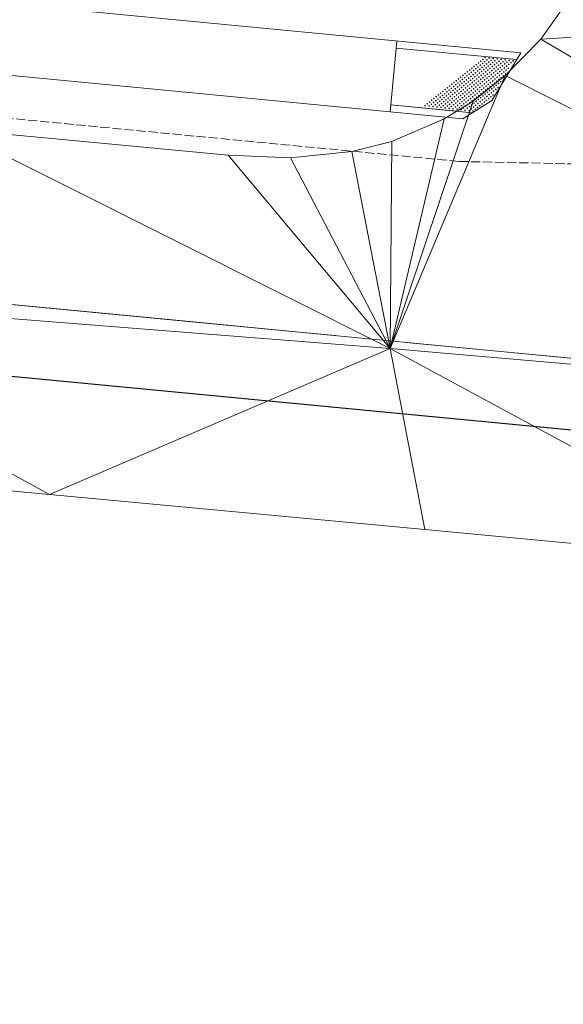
# Model space of a CAD drawing. Extents: x 2399984 to 2508823, y 556481 to 592637.
# Tile 146 of 158: x 2436219 to 2436258, y 570356 to 570425. Entities that reach past the tile are written whole.
import ezdxf

# ---------------------------------------------------------------- set-up
doc = ezdxf.new("R2010")
doc.units = 0
doc.header["$MEASUREMENT"] = 0
for name, pattern in [('cl20', [100, 5, -5, 80, -5, 5]), ('cl50', [100, 7.5, -7.5, 70, -7.5, 7.5]), ('constlimit', [0.85, 0.65, -0.1, -0.1])]:
    doc.linetypes.add(name, pattern=pattern)
for name, color, linetype, lineweight in [('DT_X_Triangles', 91, 'Continuous', 0), ('GE_P_CL_20', 7, 'cl20', 13), ('GE_P_CL_50', 7, 'cl50', 13), ('PV_P_Curb_Ramp', 120, 'Continuous', 13), ('PV_P_Walk', 241, 'Continuous', 13), ('RW_P_Const_Limits', 120, 'constlimit', 0)]:
    doc.layers.add(name, color=color, linetype=linetype, lineweight=lineweight)
doc.layers.add('GK_Visualization', color=30, linetype='Continuous', lineweight=13, plot=False)
doc.layers.add('SC_Scratch2', color=7, linetype='Continuous', lineweight=0, plot=False)

msp = doc.modelspace()

# ---------------------------------------------------------------- hatches: boundary and pattern name
at = {"layer": 'PV_P_Curb_Ramp'}
h = msp.add_hatch(color=256, dxfattribs=at)
edge = h.paths.add_edge_path()
edge.add_arc((2436252.034, 570422.702), 0.0585, 0, 360)
h = msp.add_hatch(color=256, dxfattribs=at)
edge = h.paths.add_edge_path()
edge.add_arc((2436252.315, 570422.67), 0.0585, 0, 360)
h = msp.add_hatch(color=256, dxfattribs=at)
edge = h.paths.add_edge_path()
edge.add_arc((2436252.596, 570422.639), 0.0585, 0, 360)
h = msp.add_hatch(color=256, dxfattribs=at)
edge = h.paths.add_edge_path()
edge.add_arc((2436251.096, 570421.954), 0.0585, 0, 360)
h = msp.add_hatch(color=256, dxfattribs=at)
edge = h.paths.add_edge_path()
edge.add_arc((2436251.252, 570422.079), 0.0585, 0, 360)
h = msp.add_hatch(color=256, dxfattribs=at)
edge = h.paths.add_edge_path()
edge.add_arc((2436251.377, 570421.922), 0.0585, 0, 360)
h = msp.add_hatch(color=256, dxfattribs=at)
edge = h.paths.add_edge_path()
edge.add_arc((2436251.408, 570422.204), 0.0585, 0, 360)
h = msp.add_hatch(color=256, dxfattribs=at)
edge = h.paths.add_edge_path()
edge.add_arc((2436251.533, 570422.047), 0.0585, 0, 360)
h = msp.add_hatch(color=256, dxfattribs=at)
edge = h.paths.add_edge_path()
edge.add_arc((2436251.565, 570422.328), 0.0585, 0, 360)
h = msp.add_hatch(color=256, dxfattribs=at)
edge = h.paths.add_edge_path()
edge.add_arc((2436251.689, 570422.172), 0.0585, 0, 360)
h = msp.add_hatch(color=256, dxfattribs=at)
edge = h.paths.add_edge_path()
edge.add_arc((2436251.721, 570422.453), 0.0585, 0, 360)
h = msp.add_hatch(color=256, dxfattribs=at)
edge = h.paths.add_edge_path()
edge.add_arc((2436251.814, 570422.015), 0.0585, 0, 360)
h = msp.add_hatch(color=256, dxfattribs=at)
edge = h.paths.add_edge_path()
edge.add_arc((2436251.846, 570422.296), 0.0585, 0, 360)
h = msp.add_hatch(color=256, dxfattribs=at)
edge = h.paths.add_edge_path()
edge.add_arc((2436251.878, 570422.578), 0.0585, 0, 360)
h = msp.add_hatch(color=256, dxfattribs=at)
edge = h.paths.add_edge_path()
edge.add_arc((2436251.97, 570422.14), 0.0585, 0, 360)
h = msp.add_hatch(color=256, dxfattribs=at)
edge = h.paths.add_edge_path()
edge.add_arc((2436252.002, 570422.421), 0.0585, 0, 360)
h = msp.add_hatch(color=256, dxfattribs=at)
edge = h.paths.add_edge_path()
edge.add_arc((2436252.095, 570421.984), 0.0585, 0, 360)
h = msp.add_hatch(color=256, dxfattribs=at)
edge = h.paths.add_edge_path()
edge.add_arc((2436252.127, 570422.265), 0.0585, 0, 360)
h = msp.add_hatch(color=256, dxfattribs=at)
edge = h.paths.add_edge_path()
edge.add_arc((2436252.159, 570422.546), 0.0585, 0, 360)
h = msp.add_hatch(color=256, dxfattribs=at)
edge = h.paths.add_edge_path()
edge.add_arc((2436252.251, 570422.108), 0.0585, 0, 360)
h = msp.add_hatch(color=256, dxfattribs=at)
edge = h.paths.add_edge_path()
edge.add_arc((2436252.283, 570422.389), 0.0585, 0, 360)
h = msp.add_hatch(color=256, dxfattribs=at)
edge = h.paths.add_edge_path()
edge.add_arc((2436252.376, 570421.952), 0.0585, 0, 360)
h = msp.add_hatch(color=256, dxfattribs=at)
edge = h.paths.add_edge_path()
edge.add_arc((2436252.408, 570422.233), 0.0585, 0, 360)
h = msp.add_hatch(color=256, dxfattribs=at)
edge = h.paths.add_edge_path()
edge.add_arc((2436252.44, 570422.514), 0.0585, 0, 360)
h = msp.add_hatch(color=256, dxfattribs=at)
edge = h.paths.add_edge_path()
edge.add_arc((2436252.532, 570422.077), 0.0585, 0, 360)
h = msp.add_hatch(color=256, dxfattribs=at)
edge = h.paths.add_edge_path()
edge.add_arc((2436252.564, 570422.358), 0.0585, 0, 360)
h = msp.add_hatch(color=256, dxfattribs=at)
edge = h.paths.add_edge_path()
edge.add_arc((2436252.657, 570421.92), 0.0585, 0, 360)
h = msp.add_hatch(color=256, dxfattribs=at)
edge = h.paths.add_edge_path()
edge.add_arc((2436252.689, 570422.201), 0.0585, 0, 360)
h = msp.add_hatch(color=256, dxfattribs=at)
edge = h.paths.add_edge_path()
edge.add_arc((2436252.721, 570422.482), 0.0585, 0, 360)
h = msp.add_hatch(color=256, dxfattribs=at)
edge = h.paths.add_edge_path()
edge.add_arc((2436252.814, 570422.045), 0.0585, 0, 360)
h = msp.add_hatch(color=256, dxfattribs=at)
edge = h.paths.add_edge_path()
edge.add_arc((2436252.845, 570422.326), 0.0585, 0, 360)
h = msp.add_hatch(color=256, dxfattribs=at)
edge = h.paths.add_edge_path()
edge.add_arc((2436252.877, 570422.607), 0.0585, 0, 360)
h = msp.add_hatch(color=256, dxfattribs=at)
edge = h.paths.add_edge_path()
edge.add_arc((2436252.97, 570422.17), 0.0585, 0, 360)
h = msp.add_hatch(color=256, dxfattribs=at)
edge = h.paths.add_edge_path()
edge.add_arc((2436253.002, 570422.451), 0.0585, 0, 360)
h = msp.add_hatch(color=256, dxfattribs=at)
edge = h.paths.add_edge_path()
edge.add_arc((2436253.095, 570422.013), 0.0585, 0, 360)
h = msp.add_hatch(color=256, dxfattribs=at)
edge = h.paths.add_edge_path()
edge.add_arc((2436253.126, 570422.294), 0.0585, 0, 360)
h = msp.add_hatch(color=256, dxfattribs=at)
edge = h.paths.add_edge_path()
edge.add_arc((2436253.158, 570422.575), 0.0585, 0, 360)
h = msp.add_hatch(color=256, dxfattribs=at)
edge = h.paths.add_edge_path()
edge.add_arc((2436253.251, 570422.138), 0.0585, 0, 360)
h = msp.add_hatch(color=256, dxfattribs=at)
edge = h.paths.add_edge_path()
edge.add_arc((2436253.283, 570422.419), 0.0585, 0, 360)
h = msp.add_hatch(color=256, dxfattribs=at)
edge = h.paths.add_edge_path()
edge.add_arc((2436253.376, 570421.982), 0.0585, 0, 360)
h = msp.add_hatch(color=256, dxfattribs=at)
edge = h.paths.add_edge_path()
edge.add_arc((2436253.407, 570422.263), 0.0585, 0, 360)
h = msp.add_hatch(color=256, dxfattribs=at)
edge = h.paths.add_edge_path()
edge.add_arc((2436253.439, 570422.544), 0.0585, 0, 360)
h = msp.add_hatch(color=256, dxfattribs=at)
edge = h.paths.add_edge_path()
edge.add_arc((2436253.532, 570422.106), 0.0585, 0, 360)
h = msp.add_hatch(color=256, dxfattribs=at)
edge = h.paths.add_edge_path()
edge.add_arc((2436253.564, 570422.387), 0.0585, 0, 360)
h = msp.add_hatch(color=256, dxfattribs=at)
edge = h.paths.add_edge_path()
edge.add_arc((2436253.657, 570421.95), 0.0585, 0, 360)
h = msp.add_hatch(color=256, dxfattribs=at)
edge = h.paths.add_edge_path()
edge.add_arc((2436253.689, 570422.231), 0.0585, 0, 360)
h = msp.add_hatch(color=256, dxfattribs=at)
edge = h.paths.add_edge_path()
edge.add_arc((2436253.72, 570422.512), 0.0585, 0, 360)
h = msp.add_hatch(color=256, dxfattribs=at)
edge = h.paths.add_edge_path()
edge.add_arc((2436253.845, 570422.356), 0.0585, 0, 360)
h = msp.add_hatch(color=256, dxfattribs=at)
edge = h.paths.add_edge_path()
edge.add_arc((2436254.001, 570422.48), 0.0585, 0, 360)
h = msp.add_hatch(color=256, dxfattribs=at)
edge = h.paths.add_edge_path()
edge.add_arc((2436250.314, 570421.331), 0.0585, 0, 360)
h = msp.add_hatch(color=256, dxfattribs=at)
edge = h.paths.add_edge_path()
edge.add_arc((2436250.47, 570421.455), 0.0585, 0, 360)
h = msp.add_hatch(color=256, dxfattribs=at)
edge = h.paths.add_edge_path()
edge.add_arc((2436250.595, 570421.299), 0.0585, 0, 360)
h = msp.add_hatch(color=256, dxfattribs=at)
edge = h.paths.add_edge_path()
edge.add_arc((2436250.626, 570421.58), 0.0585, 0, 360)
h = msp.add_hatch(color=256, dxfattribs=at)
edge = h.paths.add_edge_path()
edge.add_arc((2436250.751, 570421.424), 0.0585, 0, 360)
h = msp.add_hatch(color=256, dxfattribs=at)
edge = h.paths.add_edge_path()
edge.add_arc((2436250.783, 570421.705), 0.0585, 0, 360)
h = msp.add_hatch(color=256, dxfattribs=at)
edge = h.paths.add_edge_path()
edge.add_arc((2436250.876, 570421.267), 0.0585, 0, 360)
h = msp.add_hatch(color=256, dxfattribs=at)
edge = h.paths.add_edge_path()
edge.add_arc((2436250.907, 570421.548), 0.0585, 0, 360)
h = msp.add_hatch(color=256, dxfattribs=at)
edge = h.paths.add_edge_path()
edge.add_arc((2436250.939, 570421.83), 0.0585, 0, 360)
h = msp.add_hatch(color=256, dxfattribs=at)
edge = h.paths.add_edge_path()
edge.add_arc((2436251.032, 570421.392), 0.0585, 0, 360)
h = msp.add_hatch(color=256, dxfattribs=at)
edge = h.paths.add_edge_path()
edge.add_arc((2436251.064, 570421.673), 0.0585, 0, 360)
h = msp.add_hatch(color=256, dxfattribs=at)
edge = h.paths.add_edge_path()
edge.add_arc((2436251.157, 570421.236), 0.0585, 0, 360)
h = msp.add_hatch(color=256, dxfattribs=at)
edge = h.paths.add_edge_path()
edge.add_arc((2436251.189, 570421.517), 0.0585, 0, 360)
h = msp.add_hatch(color=256, dxfattribs=at)
edge = h.paths.add_edge_path()
edge.add_arc((2436251.22, 570421.798), 0.0585, 0, 360)
h = msp.add_hatch(color=256, dxfattribs=at)
edge = h.paths.add_edge_path()
edge.add_arc((2436251.313, 570421.36), 0.0585, 0, 360)
h = msp.add_hatch(color=256, dxfattribs=at)
edge = h.paths.add_edge_path()
edge.add_arc((2436251.345, 570421.641), 0.0585, 0, 360)
h = msp.add_hatch(color=256, dxfattribs=at)
edge = h.paths.add_edge_path()
edge.add_arc((2436251.47, 570421.485), 0.0585, 0, 360)
h = msp.add_hatch(color=256, dxfattribs=at)
edge = h.paths.add_edge_path()
edge.add_arc((2436251.501, 570421.766), 0.0585, 0, 360)
h = msp.add_hatch(color=256, dxfattribs=at)
edge = h.paths.add_edge_path()
edge.add_arc((2436251.594, 570421.329), 0.0585, 0, 360)
h = msp.add_hatch(color=256, dxfattribs=at)
edge = h.paths.add_edge_path()
edge.add_arc((2436251.626, 570421.61), 0.0585, 0, 360)
h = msp.add_hatch(color=256, dxfattribs=at)
edge = h.paths.add_edge_path()
edge.add_arc((2436251.658, 570421.891), 0.0585, 0, 360)
h = msp.add_hatch(color=256, dxfattribs=at)
edge = h.paths.add_edge_path()
edge.add_arc((2436251.751, 570421.453), 0.0585, 0, 360)
h = msp.add_hatch(color=256, dxfattribs=at)
edge = h.paths.add_edge_path()
edge.add_arc((2436251.782, 570421.734), 0.0585, 0, 360)
h = msp.add_hatch(color=256, dxfattribs=at)
edge = h.paths.add_edge_path()
edge.add_arc((2436251.875, 570421.297), 0.0585, 0, 360)
h = msp.add_hatch(color=256, dxfattribs=at)
edge = h.paths.add_edge_path()
edge.add_arc((2436251.907, 570421.578), 0.0585, 0, 360)
h = msp.add_hatch(color=256, dxfattribs=at)
edge = h.paths.add_edge_path()
edge.add_arc((2436251.939, 570421.859), 0.0585, 0, 360)
h = msp.add_hatch(color=256, dxfattribs=at)
edge = h.paths.add_edge_path()
edge.add_arc((2436252.032, 570421.422), 0.0585, 0, 360)
h = msp.add_hatch(color=256, dxfattribs=at)
edge = h.paths.add_edge_path()
edge.add_arc((2436252.063, 570421.703), 0.0585, 0, 360)
h = msp.add_hatch(color=256, dxfattribs=at)
edge = h.paths.add_edge_path()
edge.add_arc((2436252.156, 570421.265), 0.0585, 0, 360)
h = msp.add_hatch(color=256, dxfattribs=at)
edge = h.paths.add_edge_path()
edge.add_arc((2436252.188, 570421.546), 0.0585, 0, 360)
h = msp.add_hatch(color=256, dxfattribs=at)
edge = h.paths.add_edge_path()
edge.add_arc((2436252.22, 570421.827), 0.0585, 0, 360)
h = msp.add_hatch(color=256, dxfattribs=at)
edge = h.paths.add_edge_path()
edge.add_arc((2436252.313, 570421.39), 0.0585, 0, 360)
h = msp.add_hatch(color=256, dxfattribs=at)
edge = h.paths.add_edge_path()
edge.add_arc((2436252.345, 570421.671), 0.0585, 0, 360)
h = msp.add_hatch(color=256, dxfattribs=at)
edge = h.paths.add_edge_path()
edge.add_arc((2436252.437, 570421.233), 0.0585, 0, 360)
h = msp.add_hatch(color=256, dxfattribs=at)
edge = h.paths.add_edge_path()
edge.add_arc((2436252.469, 570421.515), 0.0585, 0, 360)
h = msp.add_hatch(color=256, dxfattribs=at)
edge = h.paths.add_edge_path()
edge.add_arc((2436252.501, 570421.796), 0.0585, 0, 360)
h = msp.add_hatch(color=256, dxfattribs=at)
edge = h.paths.add_edge_path()
edge.add_arc((2436252.594, 570421.358), 0.0585, 0, 360)
h = msp.add_hatch(color=256, dxfattribs=at)
edge = h.paths.add_edge_path()
edge.add_arc((2436252.626, 570421.639), 0.0585, 0, 360)
h = msp.add_hatch(color=256, dxfattribs=at)
edge = h.paths.add_edge_path()
edge.add_arc((2436252.75, 570421.483), 0.0585, 0, 360)
h = msp.add_hatch(color=256, dxfattribs=at)
edge = h.paths.add_edge_path()
edge.add_arc((2436252.782, 570421.764), 0.0585, 0, 360)
h = msp.add_hatch(color=256, dxfattribs=at)
edge = h.paths.add_edge_path()
edge.add_arc((2436252.875, 570421.326), 0.0585, 0, 360)
h = msp.add_hatch(color=256, dxfattribs=at)
edge = h.paths.add_edge_path()
edge.add_arc((2436252.907, 570421.607), 0.0585, 0, 360)
h = msp.add_hatch(color=256, dxfattribs=at)
edge = h.paths.add_edge_path()
edge.add_arc((2436252.938, 570421.889), 0.0585, 0, 360)
h = msp.add_hatch(color=256, dxfattribs=at)
edge = h.paths.add_edge_path()
edge.add_arc((2436253.031, 570421.451), 0.0585, 0, 360)
h = msp.add_hatch(color=256, dxfattribs=at)
edge = h.paths.add_edge_path()
edge.add_arc((2436253.063, 570421.732), 0.0585, 0, 360)
h = msp.add_hatch(color=256, dxfattribs=at)
edge = h.paths.add_edge_path()
edge.add_arc((2436253.156, 570421.295), 0.0585, 0, 360)
h = msp.add_hatch(color=256, dxfattribs=at)
edge = h.paths.add_edge_path()
edge.add_arc((2436253.188, 570421.576), 0.0585, 0, 360)
h = msp.add_hatch(color=256, dxfattribs=at)
edge = h.paths.add_edge_path()
edge.add_arc((2436253.219, 570421.857), 0.0585, 0, 360)
h = msp.add_hatch(color=256, dxfattribs=at)
edge = h.paths.add_edge_path()
edge.add_arc((2436253.312, 570421.419), 0.0585, 0, 360)
h = msp.add_hatch(color=256, dxfattribs=at)
edge = h.paths.add_edge_path()
edge.add_arc((2436253.344, 570421.7), 0.0585, 0, 360)
h = msp.add_hatch(color=256, dxfattribs=at)
edge = h.paths.add_edge_path()
edge.add_arc((2436253.469, 570421.544), 0.0585, 0, 360)
h = msp.add_hatch(color=256, dxfattribs=at)
edge = h.paths.add_edge_path()
edge.add_arc((2436253.5, 570421.825), 0.0585, 0, 360)
h = msp.add_hatch(color=256, dxfattribs=at)
edge = h.paths.add_edge_path()
edge.add_arc((2436249.375, 570420.583), 0.0585, 0, 360)
h = msp.add_hatch(color=256, dxfattribs=at)
edge = h.paths.add_edge_path()
edge.add_arc((2436249.532, 570420.707), 0.0585, 0, 360)
h = msp.add_hatch(color=256, dxfattribs=at)
edge = h.paths.add_edge_path()
edge.add_arc((2436249.656, 570420.551), 0.0585, 0, 360)
h = msp.add_hatch(color=256, dxfattribs=at)
edge = h.paths.add_edge_path()
edge.add_arc((2436249.688, 570420.832), 0.0585, 0, 360)
h = msp.add_hatch(color=256, dxfattribs=at)
edge = h.paths.add_edge_path()
edge.add_arc((2436249.813, 570420.676), 0.0585, 0, 360)
h = msp.add_hatch(color=256, dxfattribs=at)
edge = h.paths.add_edge_path()
edge.add_arc((2436249.845, 570420.957), 0.0585, 0, 360)
h = msp.add_hatch(color=256, dxfattribs=at)
edge = h.paths.add_edge_path()
edge.add_arc((2436249.969, 570420.8), 0.0585, 0, 360)
h = msp.add_hatch(color=256, dxfattribs=at)
edge = h.paths.add_edge_path()
edge.add_arc((2436250.001, 570421.081), 0.0585, 0, 360)
h = msp.add_hatch(color=256, dxfattribs=at)
edge = h.paths.add_edge_path()
edge.add_arc((2436250.094, 570420.644), 0.0585, 0, 360)
h = msp.add_hatch(color=256, dxfattribs=at)
edge = h.paths.add_edge_path()
edge.add_arc((2436250.126, 570420.925), 0.0585, 0, 360)
h = msp.add_hatch(color=256, dxfattribs=at)
edge = h.paths.add_edge_path()
edge.add_arc((2436250.157, 570421.206), 0.0585, 0, 360)
h = msp.add_hatch(color=256, dxfattribs=at)
edge = h.paths.add_edge_path()
edge.add_arc((2436250.25, 570420.769), 0.0585, 0, 360)
h = msp.add_hatch(color=256, dxfattribs=at)
edge = h.paths.add_edge_path()
edge.add_arc((2436250.282, 570421.05), 0.0585, 0, 360)
h = msp.add_hatch(color=256, dxfattribs=at)
edge = h.paths.add_edge_path()
edge.add_arc((2436250.375, 570420.612), 0.0585, 0, 360)
h = msp.add_hatch(color=256, dxfattribs=at)
edge = h.paths.add_edge_path()
edge.add_arc((2436250.407, 570420.893), 0.0585, 0, 360)
h = msp.add_hatch(color=256, dxfattribs=at)
edge = h.paths.add_edge_path()
edge.add_arc((2436250.438, 570421.174), 0.0585, 0, 360)
h = msp.add_hatch(color=256, dxfattribs=at)
edge = h.paths.add_edge_path()
edge.add_arc((2436250.531, 570420.737), 0.0585, 0, 360)
h = msp.add_hatch(color=256, dxfattribs=at)
edge = h.paths.add_edge_path()
edge.add_arc((2436250.563, 570421.018), 0.0585, 0, 360)
h = msp.add_hatch(color=256, dxfattribs=at)
edge = h.paths.add_edge_path()
edge.add_arc((2436250.656, 570420.581), 0.0585, 0, 360)
h = msp.add_hatch(color=256, dxfattribs=at)
edge = h.paths.add_edge_path()
edge.add_arc((2436250.688, 570420.862), 0.0585, 0, 360)
h = msp.add_hatch(color=256, dxfattribs=at)
edge = h.paths.add_edge_path()
edge.add_arc((2436250.719, 570421.143), 0.0585, 0, 360)
h = msp.add_hatch(color=256, dxfattribs=at)
edge = h.paths.add_edge_path()
edge.add_arc((2436250.812, 570420.705), 0.0585, 0, 360)
h = msp.add_hatch(color=256, dxfattribs=at)
edge = h.paths.add_edge_path()
edge.add_arc((2436250.844, 570420.986), 0.0585, 0, 360)
h = msp.add_hatch(color=256, dxfattribs=at)
edge = h.paths.add_edge_path()
edge.add_arc((2436250.937, 570420.549), 0.0585, 0, 360)
h = msp.add_hatch(color=256, dxfattribs=at)
edge = h.paths.add_edge_path()
edge.add_arc((2436250.969, 570420.83), 0.0585, 0, 360)
h = msp.add_hatch(color=256, dxfattribs=at)
edge = h.paths.add_edge_path()
edge.add_arc((2436251, 570421.111), 0.0585, 0, 360)
h = msp.add_hatch(color=256, dxfattribs=at)
edge = h.paths.add_edge_path()
edge.add_arc((2436251.093, 570420.674), 0.0585, 0, 360)
h = msp.add_hatch(color=256, dxfattribs=at)
edge = h.paths.add_edge_path()
edge.add_arc((2436251.125, 570420.955), 0.0585, 0, 360)
h = msp.add_hatch(color=256, dxfattribs=at)
edge = h.paths.add_edge_path()
edge.add_arc((2436251.25, 570420.798), 0.0585, 0, 360)
h = msp.add_hatch(color=256, dxfattribs=at)
edge = h.paths.add_edge_path()
edge.add_arc((2436251.281, 570421.079), 0.0585, 0, 360)
h = msp.add_hatch(color=256, dxfattribs=at)
edge = h.paths.add_edge_path()
edge.add_arc((2436251.374, 570420.642), 0.0585, 0, 360)
h = msp.add_hatch(color=256, dxfattribs=at)
edge = h.paths.add_edge_path()
edge.add_arc((2436251.406, 570420.923), 0.0585, 0, 360)
h = msp.add_hatch(color=256, dxfattribs=at)
edge = h.paths.add_edge_path()
edge.add_arc((2436251.438, 570421.204), 0.0585, 0, 360)
h = msp.add_hatch(color=256, dxfattribs=at)
edge = h.paths.add_edge_path()
edge.add_arc((2436251.531, 570420.766), 0.0585, 0, 360)
h = msp.add_hatch(color=256, dxfattribs=at)
edge = h.paths.add_edge_path()
edge.add_arc((2436251.563, 570421.048), 0.0585, 0, 360)
h = msp.add_hatch(color=256, dxfattribs=at)
edge = h.paths.add_edge_path()
edge.add_arc((2436251.655, 570420.61), 0.0585, 0, 360)
h = msp.add_hatch(color=256, dxfattribs=at)
edge = h.paths.add_edge_path()
edge.add_arc((2436251.687, 570420.891), 0.0585, 0, 360)
h = msp.add_hatch(color=256, dxfattribs=at)
edge = h.paths.add_edge_path()
edge.add_arc((2436251.719, 570421.172), 0.0585, 0, 360)
h = msp.add_hatch(color=256, dxfattribs=at)
edge = h.paths.add_edge_path()
edge.add_arc((2436251.812, 570420.735), 0.0585, 0, 360)
h = msp.add_hatch(color=256, dxfattribs=at)
edge = h.paths.add_edge_path()
edge.add_arc((2436251.844, 570421.016), 0.0585, 0, 360)
h = msp.add_hatch(color=256, dxfattribs=at)
edge = h.paths.add_edge_path()
edge.add_arc((2436251.937, 570420.578), 0.0585, 0, 360)
h = msp.add_hatch(color=256, dxfattribs=at)
edge = h.paths.add_edge_path()
edge.add_arc((2436251.968, 570420.859), 0.0585, 0, 360)
h = msp.add_hatch(color=256, dxfattribs=at)
edge = h.paths.add_edge_path()
edge.add_arc((2436252, 570421.141), 0.0585, 0, 360)
h = msp.add_hatch(color=256, dxfattribs=at)
edge = h.paths.add_edge_path()
edge.add_arc((2436252.093, 570420.703), 0.0585, 0, 360)
h = msp.add_hatch(color=256, dxfattribs=at)
edge = h.paths.add_edge_path()
edge.add_arc((2436252.125, 570420.984), 0.0585, 0, 360)
h = msp.add_hatch(color=256, dxfattribs=at)
edge = h.paths.add_edge_path()
edge.add_arc((2436252.218, 570420.547), 0.0585, 0, 360)
h = msp.add_hatch(color=256, dxfattribs=at)
edge = h.paths.add_edge_path()
edge.add_arc((2436252.249, 570420.828), 0.0585, 0, 360)
h = msp.add_hatch(color=256, dxfattribs=at)
edge = h.paths.add_edge_path()
edge.add_arc((2436252.281, 570421.109), 0.0585, 0, 360)
h = msp.add_hatch(color=256, dxfattribs=at)
edge = h.paths.add_edge_path()
edge.add_arc((2436252.374, 570420.671), 0.0585, 0, 360)
h = msp.add_hatch(color=256, dxfattribs=at)
edge = h.paths.add_edge_path()
edge.add_arc((2436252.406, 570420.952), 0.0585, 0, 360)
h = msp.add_hatch(color=256, dxfattribs=at)
edge = h.paths.add_edge_path()
edge.add_arc((2436252.53, 570420.796), 0.0585, 0, 360)
h = msp.add_hatch(color=256, dxfattribs=at)
edge = h.paths.add_edge_path()
edge.add_arc((2436252.562, 570421.077), 0.0585, 0, 360)
h = msp.add_hatch(color=256, dxfattribs=at)
edge = h.paths.add_edge_path()
edge.add_arc((2436252.655, 570420.64), 0.0585, 0, 360)
h = msp.add_hatch(color=256, dxfattribs=at)
edge = h.paths.add_edge_path()
edge.add_arc((2436252.687, 570420.921), 0.0585, 0, 360)
h = msp.add_hatch(color=256, dxfattribs=at)
edge = h.paths.add_edge_path()
edge.add_arc((2436252.718, 570421.202), 0.0585, 0, 360)
h = msp.add_hatch(color=256, dxfattribs=at)
edge = h.paths.add_edge_path()
edge.add_arc((2436252.811, 570420.764), 0.0585, 0, 360)
h = msp.add_hatch(color=256, dxfattribs=at)
edge = h.paths.add_edge_path()
edge.add_arc((2436252.843, 570421.045), 0.0585, 0, 360)
h = msp.add_hatch(color=256, dxfattribs=at)
edge = h.paths.add_edge_path()
edge.add_arc((2436252.936, 570420.608), 0.0585, 0, 360)
h = msp.add_hatch(color=256, dxfattribs=at)
edge = h.paths.add_edge_path()
edge.add_arc((2436252.968, 570420.889), 0.0585, 0, 360)
h = msp.add_hatch(color=256, dxfattribs=at)
edge = h.paths.add_edge_path()
edge.add_arc((2436252.999, 570421.17), 0.0585, 0, 360)
h = msp.add_hatch(color=256, dxfattribs=at)
edge = h.paths.add_edge_path()
edge.add_arc((2436253.124, 570421.014), 0.0585, 0, 360)
h = msp.add_hatch(color=256, dxfattribs=at)
edge = h.paths.add_edge_path()
edge.add_arc((2436248.593, 570419.959), 0.0585, 0, 360)
h = msp.add_hatch(color=256, dxfattribs=at)
edge = h.paths.add_edge_path()
edge.add_arc((2436248.75, 570420.084), 0.0585, 0, 360)
h = msp.add_hatch(color=256, dxfattribs=at)
edge = h.paths.add_edge_path()
edge.add_arc((2436248.874, 570419.928), 0.0585, 0, 360)
h = msp.add_hatch(color=256, dxfattribs=at)
edge = h.paths.add_edge_path()
edge.add_arc((2436248.906, 570420.209), 0.0585, 0, 360)
h = msp.add_hatch(color=256, dxfattribs=at)
edge = h.paths.add_edge_path()
edge.add_arc((2436249.031, 570420.052), 0.0585, 0, 360)
h = msp.add_hatch(color=256, dxfattribs=at)
edge = h.paths.add_edge_path()
edge.add_arc((2436249.063, 570420.333), 0.0585, 0, 360)
h = msp.add_hatch(color=256, dxfattribs=at)
edge = h.paths.add_edge_path()
edge.add_arc((2436249.155, 570419.896), 0.0585, 0, 360)
h = msp.add_hatch(color=256, dxfattribs=at)
edge = h.paths.add_edge_path()
edge.add_arc((2436249.187, 570420.177), 0.0585, 0, 360)
h = msp.add_hatch(color=256, dxfattribs=at)
edge = h.paths.add_edge_path()
edge.add_arc((2436249.219, 570420.458), 0.0585, 0, 360)
h = msp.add_hatch(color=256, dxfattribs=at)
edge = h.paths.add_edge_path()
edge.add_arc((2436249.312, 570420.021), 0.0585, 0, 360)
h = msp.add_hatch(color=256, dxfattribs=at)
edge = h.paths.add_edge_path()
edge.add_arc((2436249.344, 570420.302), 0.0585, 0, 360)
h = msp.add_hatch(color=256, dxfattribs=at)
edge = h.paths.add_edge_path()
edge.add_arc((2436249.437, 570419.864), 0.0585, 0, 360)
h = msp.add_hatch(color=256, dxfattribs=at)
edge = h.paths.add_edge_path()
edge.add_arc((2436249.468, 570420.145), 0.0585, 0, 360)
h = msp.add_hatch(color=256, dxfattribs=at)
edge = h.paths.add_edge_path()
edge.add_arc((2436249.5, 570420.426), 0.0585, 0, 360)
h = msp.add_hatch(color=256, dxfattribs=at)
edge = h.paths.add_edge_path()
edge.add_arc((2436249.593, 570419.989), 0.0585, 0, 360)
h = msp.add_hatch(color=256, dxfattribs=at)
edge = h.paths.add_edge_path()
edge.add_arc((2436249.625, 570420.27), 0.0585, 0, 360)
h = msp.add_hatch(color=256, dxfattribs=at)
edge = h.paths.add_edge_path()
edge.add_arc((2436249.749, 570420.114), 0.0585, 0, 360)
h = msp.add_hatch(color=256, dxfattribs=at)
edge = h.paths.add_edge_path()
edge.add_arc((2436249.781, 570420.395), 0.0585, 0, 360)
h = msp.add_hatch(color=256, dxfattribs=at)
edge = h.paths.add_edge_path()
edge.add_arc((2436249.874, 570419.957), 0.0585, 0, 360)
h = msp.add_hatch(color=256, dxfattribs=at)
edge = h.paths.add_edge_path()
edge.add_arc((2436249.906, 570420.238), 0.0585, 0, 360)
h = msp.add_hatch(color=256, dxfattribs=at)
edge = h.paths.add_edge_path()
edge.add_arc((2436249.937, 570420.519), 0.0585, 0, 360)
h = msp.add_hatch(color=256, dxfattribs=at)
edge = h.paths.add_edge_path()
edge.add_arc((2436250.03, 570420.082), 0.0585, 0, 360)
h = msp.add_hatch(color=256, dxfattribs=at)
edge = h.paths.add_edge_path()
edge.add_arc((2436250.062, 570420.363), 0.0585, 0, 360)
h = msp.add_hatch(color=256, dxfattribs=at)
edge = h.paths.add_edge_path()
edge.add_arc((2436250.155, 570419.926), 0.0585, 0, 360)
h = msp.add_hatch(color=256, dxfattribs=at)
edge = h.paths.add_edge_path()
edge.add_arc((2436250.187, 570420.206), 0.0585, 0, 360)
h = msp.add_hatch(color=256, dxfattribs=at)
edge = h.paths.add_edge_path()
edge.add_arc((2436250.218, 570420.488), 0.0585, 0, 360)
h = msp.add_hatch(color=256, dxfattribs=at)
edge = h.paths.add_edge_path()
edge.add_arc((2436250.311, 570420.05), 0.0585, 0, 360)
h = msp.add_hatch(color=256, dxfattribs=at)
edge = h.paths.add_edge_path()
edge.add_arc((2436250.343, 570420.331), 0.0585, 0, 360)
h = msp.add_hatch(color=256, dxfattribs=at)
edge = h.paths.add_edge_path()
edge.add_arc((2436250.436, 570419.894), 0.0585, 0, 360)
h = msp.add_hatch(color=256, dxfattribs=at)
edge = h.paths.add_edge_path()
edge.add_arc((2436250.468, 570420.175), 0.0585, 0, 360)
h = msp.add_hatch(color=256, dxfattribs=at)
edge = h.paths.add_edge_path()
edge.add_arc((2436250.499, 570420.456), 0.0585, 0, 360)
h = msp.add_hatch(color=256, dxfattribs=at)
edge = h.paths.add_edge_path()
edge.add_arc((2436250.593, 570420.018), 0.0585, 0, 360)
h = msp.add_hatch(color=256, dxfattribs=at)
edge = h.paths.add_edge_path()
edge.add_arc((2436250.624, 570420.3), 0.0585, 0, 360)
h = msp.add_hatch(color=256, dxfattribs=at)
edge = h.paths.add_edge_path()
edge.add_arc((2436250.717, 570419.862), 0.0585, 0, 360)
h = msp.add_hatch(color=256, dxfattribs=at)
edge = h.paths.add_edge_path()
edge.add_arc((2436250.749, 570420.143), 0.0585, 0, 360)
h = msp.add_hatch(color=256, dxfattribs=at)
edge = h.paths.add_edge_path()
edge.add_arc((2436250.781, 570420.424), 0.0585, 0, 360)
h = msp.add_hatch(color=256, dxfattribs=at)
edge = h.paths.add_edge_path()
edge.add_arc((2436250.874, 570419.987), 0.0585, 0, 360)
h = msp.add_hatch(color=256, dxfattribs=at)
edge = h.paths.add_edge_path()
edge.add_arc((2436250.905, 570420.268), 0.0585, 0, 360)
h = msp.add_hatch(color=256, dxfattribs=at)
edge = h.paths.add_edge_path()
edge.add_arc((2436251.03, 570420.111), 0.0585, 0, 360)
h = msp.add_hatch(color=256, dxfattribs=at)
edge = h.paths.add_edge_path()
edge.add_arc((2436251.062, 570420.392), 0.0585, 0, 360)
h = msp.add_hatch(color=256, dxfattribs=at)
edge = h.paths.add_edge_path()
edge.add_arc((2436251.155, 570419.955), 0.0585, 0, 360)
h = msp.add_hatch(color=256, dxfattribs=at)
edge = h.paths.add_edge_path()
edge.add_arc((2436251.186, 570420.236), 0.0585, 0, 360)
h = msp.add_hatch(color=256, dxfattribs=at)
edge = h.paths.add_edge_path()
edge.add_arc((2436251.218, 570420.517), 0.0585, 0, 360)
h = msp.add_hatch(color=256, dxfattribs=at)
edge = h.paths.add_edge_path()
edge.add_arc((2436251.311, 570420.08), 0.0585, 0, 360)
h = msp.add_hatch(color=256, dxfattribs=at)
edge = h.paths.add_edge_path()
edge.add_arc((2436251.343, 570420.361), 0.0585, 0, 360)
h = msp.add_hatch(color=256, dxfattribs=at)
edge = h.paths.add_edge_path()
edge.add_arc((2436251.436, 570419.923), 0.0585, 0, 360)
h = msp.add_hatch(color=256, dxfattribs=at)
edge = h.paths.add_edge_path()
edge.add_arc((2436251.467, 570420.204), 0.0585, 0, 360)
h = msp.add_hatch(color=256, dxfattribs=at)
edge = h.paths.add_edge_path()
edge.add_arc((2436251.499, 570420.485), 0.0585, 0, 360)
h = msp.add_hatch(color=256, dxfattribs=at)
edge = h.paths.add_edge_path()
edge.add_arc((2436251.592, 570420.048), 0.0585, 0, 360)
h = msp.add_hatch(color=256, dxfattribs=at)
edge = h.paths.add_edge_path()
edge.add_arc((2436251.624, 570420.329), 0.0585, 0, 360)
h = msp.add_hatch(color=256, dxfattribs=at)
edge = h.paths.add_edge_path()
edge.add_arc((2436251.717, 570419.892), 0.0585, 0, 360)
h = msp.add_hatch(color=256, dxfattribs=at)
edge = h.paths.add_edge_path()
edge.add_arc((2436251.748, 570420.173), 0.0585, 0, 360)
h = msp.add_hatch(color=256, dxfattribs=at)
edge = h.paths.add_edge_path()
edge.add_arc((2436251.78, 570420.454), 0.0585, 0, 360)
h = msp.add_hatch(color=256, dxfattribs=at)
edge = h.paths.add_edge_path()
edge.add_arc((2436251.873, 570420.016), 0.0585, 0, 360)
h = msp.add_hatch(color=256, dxfattribs=at)
edge = h.paths.add_edge_path()
edge.add_arc((2436251.905, 570420.297), 0.0585, 0, 360)
h = msp.add_hatch(color=256, dxfattribs=at)
edge = h.paths.add_edge_path()
edge.add_arc((2436251.998, 570419.86), 0.0585, 0, 360)
h = msp.add_hatch(color=256, dxfattribs=at)
edge = h.paths.add_edge_path()
edge.add_arc((2436252.029, 570420.141), 0.0585, 0, 360)
h = msp.add_hatch(color=256, dxfattribs=at)
edge = h.paths.add_edge_path()
edge.add_arc((2436252.061, 570420.422), 0.0585, 0, 360)
h = msp.add_hatch(color=256, dxfattribs=at)
edge = h.paths.add_edge_path()
edge.add_arc((2436252.154, 570419.984), 0.0585, 0, 360)
h = msp.add_hatch(color=256, dxfattribs=at)
edge = h.paths.add_edge_path()
edge.add_arc((2436252.186, 570420.266), 0.0585, 0, 360)
h = msp.add_hatch(color=256, dxfattribs=at)
edge = h.paths.add_edge_path()
edge.add_arc((2436252.31, 570420.109), 0.0585, 0, 360)
h = msp.add_hatch(color=256, dxfattribs=at)
edge = h.paths.add_edge_path()
edge.add_arc((2436252.342, 570420.39), 0.0585, 0, 360)
h = msp.add_hatch(color=256, dxfattribs=at)
edge = h.paths.add_edge_path()
edge.add_arc((2436252.435, 570419.953), 0.0585, 0, 360)
h = msp.add_hatch(color=256, dxfattribs=at)
edge = h.paths.add_edge_path()
edge.add_arc((2436252.467, 570420.234), 0.0585, 0, 360)
h = msp.add_hatch(color=256, dxfattribs=at)
edge = h.paths.add_edge_path()
edge.add_arc((2436252.499, 570420.515), 0.0585, 0, 360)
h = msp.add_hatch(color=256, dxfattribs=at)
edge = h.paths.add_edge_path()
edge.add_arc((2436252.591, 570420.077), 0.0585, 0, 360)
h = msp.add_hatch(color=256, dxfattribs=at)
edge = h.paths.add_edge_path()
edge.add_arc((2436252.623, 570420.358), 0.0585, 0, 360)
h = msp.add_hatch(color=256, dxfattribs=at)
edge = h.paths.add_edge_path()
edge.add_arc((2436252.78, 570420.483), 0.0585, 0, 360)
h = msp.add_hatch(color=256, dxfattribs=at)
edge = h.paths.add_edge_path()
edge.add_arc((2436247.812, 570419.336), 0.0585, 0, 360)
h = msp.add_hatch(color=256, dxfattribs=at)
edge = h.paths.add_edge_path()
edge.add_arc((2436247.968, 570419.461), 0.0585, 0, 360)
h = msp.add_hatch(color=256, dxfattribs=at)
edge = h.paths.add_edge_path()
edge.add_arc((2436248.093, 570419.304), 0.0585, 0, 360)
h = msp.add_hatch(color=256, dxfattribs=at)
edge = h.paths.add_edge_path()
edge.add_arc((2436248.124, 570419.585), 0.0585, 0, 360)
h = msp.add_hatch(color=256, dxfattribs=at)
edge = h.paths.add_edge_path()
edge.add_arc((2436248.249, 570419.429), 0.0585, 0, 360)
h = msp.add_hatch(color=256, dxfattribs=at)
edge = h.paths.add_edge_path()
edge.add_arc((2436248.281, 570419.71), 0.0585, 0, 360)
h = msp.add_hatch(color=256, dxfattribs=at)
edge = h.paths.add_edge_path()
edge.add_arc((2436248.374, 570419.273), 0.0585, 0, 360)
h = msp.add_hatch(color=256, dxfattribs=at)
edge = h.paths.add_edge_path()
edge.add_arc((2436248.405, 570419.554), 0.0585, 0, 360)
h = msp.add_hatch(color=256, dxfattribs=at)
edge = h.paths.add_edge_path()
edge.add_arc((2436248.437, 570419.835), 0.0585, 0, 360)
h = msp.add_hatch(color=256, dxfattribs=at)
edge = h.paths.add_edge_path()
edge.add_arc((2436248.53, 570419.397), 0.0585, 0, 360)
h = msp.add_hatch(color=256, dxfattribs=at)
edge = h.paths.add_edge_path()
edge.add_arc((2436248.562, 570419.678), 0.0585, 0, 360)
h = msp.add_hatch(color=256, dxfattribs=at)
edge = h.paths.add_edge_path()
edge.add_arc((2436248.655, 570419.241), 0.0585, 0, 360)
h = msp.add_hatch(color=256, dxfattribs=at)
edge = h.paths.add_edge_path()
edge.add_arc((2436248.686, 570419.522), 0.0585, 0, 360)
h = msp.add_hatch(color=256, dxfattribs=at)
edge = h.paths.add_edge_path()
edge.add_arc((2436248.718, 570419.803), 0.0585, 0, 360)
h = msp.add_hatch(color=256, dxfattribs=at)
edge = h.paths.add_edge_path()
edge.add_arc((2436248.811, 570419.366), 0.0585, 0, 360)
h = msp.add_hatch(color=256, dxfattribs=at)
edge = h.paths.add_edge_path()
edge.add_arc((2436248.843, 570419.647), 0.0585, 0, 360)
h = msp.add_hatch(color=256, dxfattribs=at)
edge = h.paths.add_edge_path()
edge.add_arc((2436248.936, 570419.209), 0.0585, 0, 360)
h = msp.add_hatch(color=256, dxfattribs=at)
edge = h.paths.add_edge_path()
edge.add_arc((2436248.967, 570419.49), 0.0585, 0, 360)
h = msp.add_hatch(color=256, dxfattribs=at)
edge = h.paths.add_edge_path()
edge.add_arc((2436248.999, 570419.771), 0.0585, 0, 360)
h = msp.add_hatch(color=256, dxfattribs=at)
edge = h.paths.add_edge_path()
edge.add_arc((2436249.092, 570419.334), 0.0585, 0, 360)
h = msp.add_hatch(color=256, dxfattribs=at)
edge = h.paths.add_edge_path()
edge.add_arc((2436249.124, 570419.615), 0.0585, 0, 360)
h = msp.add_hatch(color=256, dxfattribs=at)
edge = h.paths.add_edge_path()
edge.add_arc((2436249.217, 570419.177), 0.0585, 0, 360)
h = msp.add_hatch(color=256, dxfattribs=at)
edge = h.paths.add_edge_path()
edge.add_arc((2436249.248, 570419.458), 0.0585, 0, 360)
h = msp.add_hatch(color=256, dxfattribs=at)
edge = h.paths.add_edge_path()
edge.add_arc((2436249.28, 570419.74), 0.0585, 0, 360)
h = msp.add_hatch(color=256, dxfattribs=at)
edge = h.paths.add_edge_path()
edge.add_arc((2436249.373, 570419.302), 0.0585, 0, 360)
h = msp.add_hatch(color=256, dxfattribs=at)
edge = h.paths.add_edge_path()
edge.add_arc((2436249.405, 570419.583), 0.0585, 0, 360)
h = msp.add_hatch(color=256, dxfattribs=at)
edge = h.paths.add_edge_path()
edge.add_arc((2436249.53, 570419.427), 0.0585, 0, 360)
h = msp.add_hatch(color=256, dxfattribs=at)
edge = h.paths.add_edge_path()
edge.add_arc((2436249.561, 570419.708), 0.0585, 0, 360)
h = msp.add_hatch(color=256, dxfattribs=at)
edge = h.paths.add_edge_path()
edge.add_arc((2436249.654, 570419.27), 0.0585, 0, 360)
h = msp.add_hatch(color=256, dxfattribs=at)
edge = h.paths.add_edge_path()
edge.add_arc((2436249.686, 570419.551), 0.0585, 0, 360)
h = msp.add_hatch(color=256, dxfattribs=at)
edge = h.paths.add_edge_path()
edge.add_arc((2436249.718, 570419.832), 0.0585, 0, 360)
h = msp.add_hatch(color=256, dxfattribs=at)
edge = h.paths.add_edge_path()
edge.add_arc((2436249.811, 570419.395), 0.0585, 0, 360)
h = msp.add_hatch(color=256, dxfattribs=at)
edge = h.paths.add_edge_path()
edge.add_arc((2436249.842, 570419.676), 0.0585, 0, 360)
h = msp.add_hatch(color=256, dxfattribs=at)
edge = h.paths.add_edge_path()
edge.add_arc((2436249.935, 570419.239), 0.0585, 0, 360)
h = msp.add_hatch(color=256, dxfattribs=at)
edge = h.paths.add_edge_path()
edge.add_arc((2436249.967, 570419.52), 0.0585, 0, 360)
h = msp.add_hatch(color=256, dxfattribs=at)
edge = h.paths.add_edge_path()
edge.add_arc((2436249.999, 570419.801), 0.0585, 0, 360)
h = msp.add_hatch(color=256, dxfattribs=at)
edge = h.paths.add_edge_path()
edge.add_arc((2436250.092, 570419.363), 0.0585, 0, 360)
h = msp.add_hatch(color=256, dxfattribs=at)
edge = h.paths.add_edge_path()
edge.add_arc((2436250.123, 570419.644), 0.0585, 0, 360)
h = msp.add_hatch(color=256, dxfattribs=at)
edge = h.paths.add_edge_path()
edge.add_arc((2436250.216, 570419.207), 0.0585, 0, 360)
h = msp.add_hatch(color=256, dxfattribs=at)
edge = h.paths.add_edge_path()
edge.add_arc((2436250.248, 570419.488), 0.0585, 0, 360)
h = msp.add_hatch(color=256, dxfattribs=at)
edge = h.paths.add_edge_path()
edge.add_arc((2436250.28, 570419.769), 0.0585, 0, 360)
h = msp.add_hatch(color=256, dxfattribs=at)
edge = h.paths.add_edge_path()
edge.add_arc((2436250.373, 570419.332), 0.0585, 0, 360)
h = msp.add_hatch(color=256, dxfattribs=at)
edge = h.paths.add_edge_path()
edge.add_arc((2436250.404, 570419.613), 0.0585, 0, 360)
h = msp.add_hatch(color=256, dxfattribs=at)
edge = h.paths.add_edge_path()
edge.add_arc((2436250.497, 570419.175), 0.0585, 0, 360)
h = msp.add_hatch(color=256, dxfattribs=at)
edge = h.paths.add_edge_path()
edge.add_arc((2436250.529, 570419.456), 0.0585, 0, 360)
h = msp.add_hatch(color=256, dxfattribs=at)
edge = h.paths.add_edge_path()
edge.add_arc((2436250.561, 570419.737), 0.0585, 0, 360)
h = msp.add_hatch(color=256, dxfattribs=at)
edge = h.paths.add_edge_path()
edge.add_arc((2436250.654, 570419.3), 0.0585, 0, 360)
h = msp.add_hatch(color=256, dxfattribs=at)
edge = h.paths.add_edge_path()
edge.add_arc((2436250.685, 570419.581), 0.0585, 0, 360)
h = msp.add_hatch(color=256, dxfattribs=at)
edge = h.paths.add_edge_path()
edge.add_arc((2436250.81, 570419.425), 0.0585, 0, 360)
h = msp.add_hatch(color=256, dxfattribs=at)
edge = h.paths.add_edge_path()
edge.add_arc((2436250.842, 570419.706), 0.0585, 0, 360)
h = msp.add_hatch(color=256, dxfattribs=at)
edge = h.paths.add_edge_path()
edge.add_arc((2436250.935, 570419.268), 0.0585, 0, 360)
h = msp.add_hatch(color=256, dxfattribs=at)
edge = h.paths.add_edge_path()
edge.add_arc((2436250.966, 570419.549), 0.0585, 0, 360)
h = msp.add_hatch(color=256, dxfattribs=at)
edge = h.paths.add_edge_path()
edge.add_arc((2436250.998, 570419.83), 0.0585, 0, 360)
h = msp.add_hatch(color=256, dxfattribs=at)
edge = h.paths.add_edge_path()
edge.add_arc((2436251.091, 570419.393), 0.0585, 0, 360)
h = msp.add_hatch(color=256, dxfattribs=at)
edge = h.paths.add_edge_path()
edge.add_arc((2436251.123, 570419.674), 0.0585, 0, 360)
h = msp.add_hatch(color=256, dxfattribs=at)
edge = h.paths.add_edge_path()
edge.add_arc((2436251.216, 570419.236), 0.0585, 0, 360)
h = msp.add_hatch(color=256, dxfattribs=at)
edge = h.paths.add_edge_path()
edge.add_arc((2436251.248, 570419.517), 0.0585, 0, 360)
h = msp.add_hatch(color=256, dxfattribs=at)
edge = h.paths.add_edge_path()
edge.add_arc((2436251.279, 570419.799), 0.0585, 0, 360)
h = msp.add_hatch(color=256, dxfattribs=at)
edge = h.paths.add_edge_path()
edge.add_arc((2436251.372, 570419.361), 0.0585, 0, 360)
h = msp.add_hatch(color=256, dxfattribs=at)
edge = h.paths.add_edge_path()
edge.add_arc((2436251.404, 570419.642), 0.0585, 0, 360)
h = msp.add_hatch(color=256, dxfattribs=at)
edge = h.paths.add_edge_path()
edge.add_arc((2436251.497, 570419.205), 0.0585, 0, 360)
h = msp.add_hatch(color=256, dxfattribs=at)
edge = h.paths.add_edge_path()
edge.add_arc((2436251.529, 570419.486), 0.0585, 0, 360)
h = msp.add_hatch(color=256, dxfattribs=at)
edge = h.paths.add_edge_path()
edge.add_arc((2436251.56, 570419.767), 0.0585, 0, 360)
h = msp.add_hatch(color=256, dxfattribs=at)
edge = h.paths.add_edge_path()
edge.add_arc((2436251.653, 570419.329), 0.0585, 0, 360)
h = msp.add_hatch(color=256, dxfattribs=at)
edge = h.paths.add_edge_path()
edge.add_arc((2436251.685, 570419.61), 0.0585, 0, 360)
h = msp.add_hatch(color=256, dxfattribs=at)
edge = h.paths.add_edge_path()
edge.add_arc((2436251.81, 570419.454), 0.0585, 0, 360)
h = msp.add_hatch(color=256, dxfattribs=at)
edge = h.paths.add_edge_path()
edge.add_arc((2436251.841, 570419.735), 0.0585, 0, 360)
h = msp.add_hatch(color=256, dxfattribs=at)
edge = h.paths.add_edge_path()
edge.add_arc((2436251.966, 570419.579), 0.0585, 0, 360)
h = msp.add_hatch(color=256, dxfattribs=at)
edge = h.paths.add_edge_path()
edge.add_arc((2436252.122, 570419.703), 0.0585, 0, 360)
h = msp.add_hatch(color=256, dxfattribs=at)
edge = h.paths.add_edge_path()
edge.add_arc((2436252.279, 570419.828), 0.0585, 0, 360)
h = msp.add_hatch(color=256, dxfattribs=at)
edge = h.paths.add_edge_path()
edge.add_arc((2436249.498, 570419.146), 0.0585, 0, 360)
h = msp.add_hatch(color=256, dxfattribs=at)
edge = h.paths.add_edge_path()
edge.add_arc((2436249.779, 570419.114), 0.0585, 0, 360)
h = msp.add_hatch(color=256, dxfattribs=at)
edge = h.paths.add_edge_path()
edge.add_arc((2436250.06, 570419.082), 0.0585, 0, 360)
h = msp.add_hatch(color=256, dxfattribs=at)
edge = h.paths.add_edge_path()
edge.add_arc((2436250.341, 570419.051), 0.0585, 0, 360)
h = msp.add_hatch(color=256, dxfattribs=at)
edge = h.paths.add_edge_path()
edge.add_arc((2436250.622, 570419.019), 0.0585, 0, 360)
h = msp.add_hatch(color=256, dxfattribs=at)
edge = h.paths.add_edge_path()
edge.add_arc((2436250.778, 570419.143), 0.0585, 0, 360)
h = msp.add_hatch(color=256, dxfattribs=at)
edge = h.paths.add_edge_path()
edge.add_arc((2436250.903, 570418.987), 0.0585, 0, 360)
h = msp.add_hatch(color=256, dxfattribs=at)
edge = h.paths.add_edge_path()
edge.add_arc((2436251.059, 570419.112), 0.0585, 0, 360)
h = msp.add_hatch(color=256, dxfattribs=at)
edge = h.paths.add_edge_path()
edge.add_arc((2436251.184, 570418.955), 0.0585, 0, 360)
h = msp.add_hatch(color=256, dxfattribs=at)
edge = h.paths.add_edge_path()
edge.add_arc((2436251.34, 570419.08), 0.0585, 0, 360)

# ---------------------------------------------------------------- linework, layer by layer
at = {"layer": 'GE_P_CL_20'}
msp.add_line((2436047.378, 570421.804), (2436357.808, 570392.035), dxfattribs=at)
at = {"layer": 'GE_P_CL_50'}
msp.add_line((2436047.378, 570421.804), (2436357.808, 570392.035), dxfattribs=at)
at = {"layer": 'GK_Visualization', "color": 1, "flags": 128}
msp.add_lwpolyline([(2435795.482, 569701.9), (2435768.124, 570411.361), (2436047.378, 570421.804), (2436357.808, 570392.035)], dxfattribs=at)
msp.add_lwpolyline([(2435795.482, 569701.9), (2435768.124, 570411.361), (2436047.378, 570421.804), (2436357.808, 570392.035)], dxfattribs=at)
at = {"layer": 'PV_P_Curb_Ramp'}
for p, q in [((2436245.837, 570423.869), (2436245.359, 570418.892)), ((2436254.242, 570422.561), (2436245.789, 570423.371)), ((2436250.068, 570418.942), (2436245.407, 570419.389)), ((2436251.154, 570418.838), (2436245.407, 570419.389))]:
    msp.add_line(p, q, dxfattribs=at)
at = {"layer": 'PV_P_Curb_Ramp', "flags": 128}
msp.add_lwpolyline([(2436250.465, 570418.402), (2436252.501, 570419.692), (2436254.53, 570423.035)], dxfattribs=at)
at = {"layer": 'PV_P_Walk'}
for p, q in [((2436254.53, 570423.035), (2436134.386, 570434.557)), ((2436250.465, 570418.402), (2436132.95, 570429.672))]:
    msp.add_line(p, q, dxfattribs=at)
at = {"layer": 'RW_P_Const_Limits'}
for q in [(2436132.089, 570426.74), (2436304.254, 570414.248)]:
    msp.add_line((2436250.178, 570415.416), q, dxfattribs=at)
at = {"layer": 'SC_Scratch2', "color": 4, "linetype": 'Continuous', "lineweight": 30}
msp.add_line((2436046.901, 570416.827), (2436357.331, 570387.057), dxfattribs=at)

# ---------------------------------------------------------------- meshes
at = {"layer": 'DT_X_Triangles'}
mesh = msp.add_polyface(dxfattribs=at)
corners = [(2436195.472, 570406.212), (2436245.353, 570402.282), (2436221.433, 570392.039), (2436214.62, 570417.681), (2436233.975, 570415.845), (2436247.791, 570389.582), (2436238.355, 570415.675), (2436242.668, 570416.114), (2436245.487, 570416.826), (2436249.15, 570418.399), (2436251.184, 570419.658), (2436253.449, 570421.452), (2436301.206, 570397.438), (2436273.335, 570387.153), (2436255.947, 570424.008), (2436255.783, 570449.13), (2436272.08, 570460.113), (2436277.705, 570451.811), (2436257.036, 570443.746), (2436257.536, 570426.255), (2436295.515, 570426.422), (2436258.29, 570438.362), (2436258.525, 570428.526), (2436289.279, 570434.877), (2436283.331, 570443.508), (2436258.958, 570434.787), (2436258.899, 570430.047), (2436259.102, 570432.08), (2436298.875, 570384.662), (2436299.991, 570420.874), (2436325.847, 570382.015), (2436303.348, 570417.417), (2436307.145, 570414.437), (2436309.876, 570412.722), (2436313.714, 570410.785), (2436319.082, 570408.838), (2436322.226, 570408.06), (2436325.843, 570407.478), (2436333.101, 570406.676), (2436357.79, 570391.845), (2436352.819, 570379.368), (2436340.364, 570405.945), (2436348.615, 570405.154), (2436356.865, 570404.363)]
mesh.append_faces([[corners[k] for k in face] for face in [(0, 1, 2), (3, 4, 1), (2, 1, 5), (4, 6, 1), (6, 7, 1), (7, 8, 1), (1, 8, 9), (1, 9, 10), (1, 10, 11), (1, 11, 12), (1, 12, 13), (1, 13, 5), (11, 14, 12), (15, 16, 17), (15, 17, 18), (14, 19, 20), (14, 20, 12), (18, 17, 21), (19, 22, 23), (19, 23, 20), (21, 17, 24), (21, 24, 25), (22, 26, 23), (26, 27, 23), (25, 24, 27), (27, 24, 23), (13, 12, 28), (20, 29, 12), (28, 12, 30), (29, 31, 12), (12, 31, 32), (12, 32, 33), (12, 33, 34), (12, 34, 35), (12, 35, 36), (12, 36, 37), (12, 37, 38), (12, 38, 39), (12, 39, 30), (30, 39, 40), (38, 41, 39), (41, 42, 39), (42, 43, 39)]])
mesh = msp.add_polyface(dxfattribs=at)
corners = [(2436144.17, 570399.361), (2436195.472, 570406.212), (2436195.074, 570394.496), (2436167.541, 570396.3), (2436144.449, 570412.403), (2436147.878, 570424.052), (2436195.265, 570419.517), (2436156.363, 570394.148), (2436167.553, 570394.161), (2436160.605, 570387.352), (2436156.912, 570383.931), (2436165.08, 570379.891), (2436162.902, 570374.782), (2436160.06, 570364.316), (2436163.072, 570364.299), (2436161.917, 570362.647), (2436160.415, 570373.768), (2436164.3, 570372.223), (2436162.797, 570369.482), (2436160.835, 570368.159), (2436163.766, 570363.496), (2436163.816, 570359.772), (2436162.085, 570359.094), (2436167.388, 570360.934), (2436170.601, 570363.21), (2436165.997, 570366.337), (2436167.612, 570368.134), (2436168.697, 570368.928), (2436166.697, 570362.881), (2436175.007, 570381.716), (2436178.39, 570373.218), (2436173.948, 570370.41), (2436169.498, 570361.887), (2436170.949, 570365.574), (2436221.433, 570392.039), (2436214.62, 570417.681), (2436245.353, 570402.282)]
mesh.append_faces([[corners[k] for k in face] for face in [(0, 1, 2), (0, 2, 3), (4, 5, 1), (5, 6, 1), (7, 3, 8), (7, 8, 9), (10, 11, 12), (13, 14, 15), (16, 12, 17), (16, 17, 18), (9, 8, 11), (19, 18, 14), (15, 20, 21), (15, 21, 22), (15, 14, 20), (22, 21, 23), (18, 24, 25), (18, 25, 14), (18, 17, 26), (18, 26, 24), (12, 11, 27), (12, 27, 17), (14, 28, 20), (14, 25, 24), (14, 24, 28), (20, 28, 21), (21, 28, 23), (17, 27, 26), (11, 8, 29), (11, 29, 30), (11, 30, 31), (11, 31, 27), (28, 24, 32), (28, 32, 23), (3, 2, 8), (8, 2, 29), (26, 27, 33), (26, 33, 24), (27, 31, 33), (2, 1, 34), (6, 35, 1), (1, 35, 36)]])

doc.saveas('drawing.dxf')
